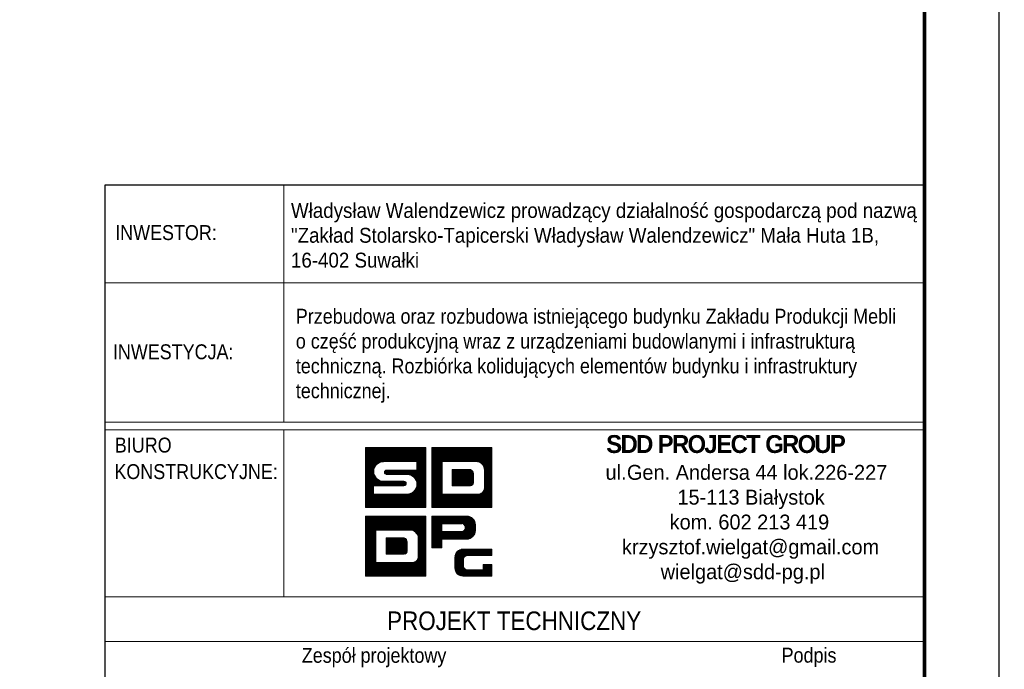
# Model space of a CAD drawing. Header units: millimetres. Extents: x -134 to 978, y 9358 to 10027.
# Tile 35 of 44: x 841 to 973, y 9419 to 9506. Entities that reach past the tile are written whole.
import ezdxf
from ezdxf.enums import TextEntityAlignment as Align

# ---------------------------------------------------------------- set-up
doc = ezdxf.new("R2010")
doc.units = ezdxf.units.MM
doc.header["$LTSCALE"] = 10
for name, color, linetype, lineweight in [('--- widok', 7, 'Continuous', 13), ('_RAMKA', 7, 'Continuous', 35), ('_Tabelka', 7, 'Continuous', 25), ('PS_DIM', 4, 'Continuous', 13)]:
    doc.layers.add(name, color=color, linetype=linetype, lineweight=lineweight)
doc.layers.add('_FORMATKA', color=8, linetype='Continuous', plot=False)
doc.styles.add('gil', font='txt', dxfattribs={"width": 0.9})

# ---------------------------------------------------------------- blocks, each defined once
blk = doc.blocks.new('*U506')
at = {"layer": '_FORMATKA', "lineweight": -3}
blk.add_lwpolyline([(-1100, 0), (0, 0), (0, 594), (-1100, 594)], close=True, dxfattribs=at)
at = {"layer": '_RAMKA', "lineweight": -3, "const_width": 0.5}
blk.add_lwpolyline([(-1070, 10), (-10, 10), (-10, 584), (-1070, 584)], close=True, dxfattribs=at)
blk = doc.blocks.new('tabela_rys')
at = {"layer": '_Tabelka', "color": 251, "lineweight": 15}
for p, q in [((45.62, 123.55), (45.62, 91.73)), ((21.62, 110.45), (131.62, 110.45)), ((21.62, 91.73), (131.62, 91.73)), ((21.62, 91.73), (131.62, 91.73)), ((21.62, 91.73), (131.62, 91.73)), ((131.62, 90.73), (21.62, 90.73)), ((45.62, 68.32), (45.62, 90.73)), ((21.62, 68.32), (131.48, 68.32)), ((131.62, 62.32), (21.62, 62.32))]:
    blk.add_line(p, q, dxfattribs=at)
at = {"layer": '_Tabelka', "color": 251, "lineweight": 30}
blk.add_lwpolyline([(131.62, 123.55), (21.62, 123.55), (21.62, 7.77), (131.62, 7.77)], close=True, dxfattribs=at)
at = {"layer": 'PS_DIM', "color": 12, "true_color": 0xc90603}
for p, q in [((56.62, 88.27), (56.68, 88.33)), ((56.62, 88.1), (56.84, 88.33)), ((56.62, 87.93), (57.01, 88.33)), ((56.62, 87.76), (57.18, 88.33)), ((56.62, 87.59), (57.35, 88.33)), ((56.62, 87.43), (57.52, 88.33)), ((56.62, 87.26), (57.69, 88.33)), ((56.62, 87.09), (57.86, 88.33)), ((56.62, 86.92), (58.02, 88.33)), ((56.62, 86.75), (58.19, 88.33)), ((56.62, 86.58), (58.36, 88.33)), ((56.62, 86.42), (58.53, 88.33)), ((56.62, 86.25), (58.7, 88.33)), ((56.62, 86.08), (58.87, 88.33)), ((56.62, 85.91), (59.03, 88.33)), ((56.62, 85.74), (59.2, 88.33)), ((56.62, 85.57), (59.37, 88.33)), ((56.62, 85.41), (59.54, 88.33)), ((56.62, 85.24), (59.71, 88.33)), ((56.62, 85.07), (59.88, 88.33)), ((56.62, 84.9), (60.04, 88.33)), ((56.62, 84.73), (60.21, 88.33)), ((56.62, 88.33), (64.68, 88.33)), ((56.62, 80.27), (56.62, 88.33)), ((58.28, 86.23), (60.38, 88.33)), ((58.6, 86.38), (60.55, 88.33)), ((58.82, 86.43), (60.72, 88.33)), ((59, 86.45), (60.89, 88.33)), ((59.17, 86.45), (61.05, 88.33)), ((59.34, 86.45), (61.22, 88.33)), ((59.51, 86.45), (61.39, 88.33)), ((59.68, 86.45), (61.56, 88.33)), ((59.85, 86.45), (61.73, 88.33)), ((60.01, 86.45), (61.9, 88.33)), ((60.18, 86.45), (62.06, 88.33)), ((60.35, 86.45), (62.23, 88.33)), ((60.52, 86.45), (62.4, 88.33)), ((60.69, 86.45), (62.57, 88.33)), ((60.86, 86.45), (62.74, 88.33)), ((61.02, 86.45), (62.91, 88.33)), ((61.19, 86.45), (63.07, 88.33)), ((61.36, 86.45), (63.24, 88.33)), ((61.53, 86.45), (63.41, 88.33)), ((61.7, 86.45), (63.58, 88.33)), ((61.87, 86.45), (63.75, 88.33)), ((62.04, 86.45), (63.92, 88.33)), ((62.2, 86.45), (64.09, 88.33)), ((62.37, 86.45), (64.25, 88.33)), ((62.54, 86.45), (64.42, 88.33)), ((62.71, 86.45), (64.59, 88.33)), ((62.88, 86.45), (64.68, 88.25)), ((63.05, 86.45), (64.68, 88.08)), ((63.21, 86.45), (64.68, 87.91)), ((63.38, 86.45), (64.68, 87.74)), ((63.51, 86.4), (64.68, 87.58)), ((63.51, 86.23), (64.68, 87.41)), ((63.51, 86.07), (64.68, 87.24)), ((64.68, 88.33), (64.68, 80.27)), ((65.5, 88.33), (73.56, 88.33)), ((65.5, 80.27), (65.5, 88.33)), ((65.5, 88.2), (65.63, 88.33)), ((65.5, 88.03), (65.8, 88.33)), ((65.5, 87.86), (65.97, 88.33)), ((65.5, 87.69), (66.14, 88.33)), ((65.5, 87.52), (66.3, 88.33)), ((65.5, 87.35), (66.47, 88.33)), ((65.5, 87.18), (66.64, 88.33)), ((65.5, 87.02), (66.81, 88.33)), ((65.5, 86.85), (66.98, 88.33)), ((65.5, 86.68), (67.15, 88.33)), ((65.5, 86.51), (67.31, 88.33)), ((65.5, 86.34), (67.48, 88.33)), ((65.5, 86.17), (67.65, 88.33)), ((65.5, 86.01), (67.82, 88.33)), ((65.5, 85.84), (67.99, 88.33)), ((65.5, 85.67), (68.16, 88.33)), ((65.5, 85.5), (68.32, 88.33)), ((65.5, 85.33), (68.49, 88.33)), ((65.5, 85.16), (68.66, 88.33)), ((66.95, 86.45), (68.83, 88.33)), ((67.12, 86.45), (69, 88.33)), ((67.28, 86.45), (69.17, 88.33)), ((67.45, 86.45), (69.33, 88.33)), ((67.62, 86.45), (69.5, 88.33)), ((67.79, 86.45), (69.67, 88.33)), ((67.96, 86.45), (69.84, 88.33)), ((68.13, 86.45), (70.01, 88.33)), ((68.29, 86.45), (70.18, 88.33)), ((68.46, 86.45), (70.34, 88.33)), ((68.63, 86.45), (70.51, 88.33)), ((68.8, 86.45), (70.68, 88.33)), ((68.97, 86.45), (70.85, 88.33)), ((69.14, 86.45), (71.02, 88.33)), ((69.31, 86.45), (71.19, 88.33)), ((69.47, 86.45), (71.35, 88.33)), ((69.64, 86.45), (71.52, 88.33)), ((69.81, 86.45), (71.69, 88.33)), ((69.98, 86.45), (71.86, 88.33)), ((70.15, 86.45), (72.03, 88.33)), ((70.32, 86.45), (72.2, 88.33)), ((70.48, 86.45), (72.37, 88.33)), ((70.65, 86.45), (72.53, 88.33)), ((70.82, 86.45), (72.7, 88.33)), ((70.99, 86.45), (72.87, 88.33)), ((71.16, 86.45), (73.04, 88.33)), ((71.33, 86.45), (73.21, 88.33)), ((71.49, 86.45), (73.38, 88.33)), ((71.66, 86.44), (73.54, 88.33)), ((71.79, 86.41), (73.56, 88.18)), ((71.91, 86.36), (73.56, 88.01)), ((72.02, 86.3), (73.56, 87.84)), ((72.12, 86.23), (73.56, 87.67)), ((72.21, 86.15), (73.56, 87.5)), ((72.29, 86.06), (73.56, 87.33)), ((73.56, 88.33), (73.56, 80.27)), ((63.51, 86.45), (59.01, 86.45)), ((62.84, 84.55), (64.68, 86.4)), ((62.94, 84.49), (64.68, 86.23)), ((63.04, 84.42), (64.68, 86.06)), ((63.12, 84.34), (64.68, 85.89)), ((63.51, 85.9), (64.68, 87.07)), ((63.51, 85.73), (64.68, 86.9)), ((63.51, 85.56), (64.68, 86.73)), ((63.51, 85.39), (64.68, 86.56)), ((63.51, 85.32), (63.51, 86.45)), ((65.5, 85), (66.88, 86.38)), ((65.5, 84.83), (66.88, 86.21)), ((65.5, 84.66), (66.88, 86.04)), ((66.88, 86.45), (66.88, 82.1)), ((71.64, 86.45), (66.88, 86.45)), ((66.88, 86.45), (66.88, 82.1)), ((68.1, 86.45), (66.88, 86.45)), ((71.64, 86.45), (68.43, 86.45)), ((72.36, 85.97), (73.56, 87.17)), ((72.43, 85.86), (73.56, 87)), ((72.48, 85.75), (73.56, 86.83)), ((72.52, 85.62), (73.56, 86.66)), ((72.54, 85.48), (73.56, 86.49)), ((72.55, 85.32), (73.56, 86.32)), ((72.55, 85.15), (73.56, 86.15)), ((72.55, 84.98), (73.56, 85.99)), ((56.62, 84.56), (57.91, 85.86)), ((56.62, 84.4), (57.76, 85.54)), ((56.62, 84.23), (57.71, 85.32)), ((56.62, 84.06), (57.69, 85.14)), ((56.62, 83.89), (57.7, 84.98)), ((56.62, 83.72), (57.73, 84.83)), ((56.62, 83.55), (57.77, 84.7)), ((56.62, 83.39), (57.81, 84.58)), ((59.14, 85.07), (59.39, 85.32)), ((59.16, 84.92), (59.56, 85.32)), ((59.22, 84.81), (59.73, 85.32)), ((59.32, 84.74), (59.9, 85.32)), ((59.44, 85.32), (63.51, 85.32)), ((62.19, 84.72), (59.44, 84.72)), ((59.47, 84.72), (60.07, 85.32)), ((59.64, 84.72), (60.24, 85.32)), ((59.81, 84.72), (60.41, 85.32)), ((59.97, 84.72), (60.57, 85.32)), ((60.14, 84.72), (60.74, 85.32)), ((60.31, 84.72), (60.91, 85.32)), ((60.48, 84.72), (61.08, 85.32)), ((60.65, 84.72), (61.25, 85.32)), ((60.82, 84.72), (61.42, 85.32)), ((60.98, 84.72), (61.58, 85.32)), ((61.15, 84.72), (61.75, 85.32)), ((61.32, 84.72), (61.92, 85.32)), ((61.49, 84.72), (62.09, 85.32)), ((61.66, 84.72), (62.26, 85.32)), ((61.83, 84.72), (62.43, 85.32)), ((61.99, 84.72), (62.59, 85.32)), ((62.16, 84.72), (62.76, 85.32)), ((62.32, 84.71), (62.93, 85.32)), ((62.47, 84.69), (63.1, 85.32)), ((62.6, 84.66), (63.27, 85.32)), ((62.72, 84.61), (63.44, 85.32)), ((63.2, 84.25), (64.68, 85.72)), ((63.28, 84.15), (64.68, 85.55)), ((63.34, 84.05), (64.68, 85.39)), ((63.4, 83.93), (64.68, 85.22)), ((63.44, 83.81), (64.68, 85.05)), ((63.48, 83.68), (64.68, 84.88)), ((63.5, 83.53), (64.68, 84.71)), ((65.5, 84.49), (66.88, 85.87)), ((65.5, 84.32), (66.88, 85.71)), ((65.5, 84.15), (66.88, 85.54)), ((65.5, 83.99), (66.88, 85.37)), ((65.5, 83.82), (66.88, 85.2)), ((65.5, 83.65), (66.88, 85.03)), ((65.5, 83.48), (66.88, 84.86)), ((65.5, 83.31), (66.88, 84.7)), ((68.24, 85.39), (68.24, 83.22)), ((70.68, 85.39), (68.24, 85.39)), ((68.24, 85.39), (68.24, 83.22)), ((70.68, 85.39), (68.24, 85.39)), ((68.24, 85.38), (68.25, 85.39)), ((68.24, 85.22), (68.42, 85.39)), ((68.24, 85.05), (68.59, 85.39)), ((68.24, 84.88), (68.76, 85.39)), ((68.24, 84.71), (68.93, 85.39)), ((68.24, 84.54), (69.09, 85.39)), ((68.24, 84.37), (69.26, 85.39)), ((68.24, 84.21), (69.43, 85.39)), ((68.24, 84.04), (69.6, 85.39)), ((68.24, 83.87), (69.77, 85.39)), ((68.24, 83.7), (69.94, 85.39)), ((68.24, 83.53), (70.1, 85.39)), ((68.24, 83.36), (70.27, 85.39)), ((68.27, 83.22), (70.44, 85.39)), ((68.43, 83.22), (70.61, 85.39)), ((68.6, 83.22), (70.75, 85.36)), ((68.77, 83.22), (70.85, 85.3)), ((68.94, 83.22), (70.94, 85.22)), ((69.11, 83.22), (71.01, 85.12)), ((69.28, 83.22), (71.06, 85)), ((69.44, 83.22), (71.08, 84.85)), ((69.61, 83.22), (71.08, 84.68)), ((71.08, 83.62), (71.08, 84.83)), ((71.08, 83.62), (71.08, 84.83)), ((72.55, 84.81), (73.56, 85.82)), ((72.55, 84.64), (73.56, 85.65)), ((72.55, 84.47), (73.56, 85.48)), ((72.55, 82.89), (72.55, 85.32)), ((72.55, 82.89), (72.55, 85.32)), ((72.55, 84.3), (73.56, 85.31)), ((72.55, 84.14), (73.56, 85.14)), ((72.55, 83.97), (73.56, 84.98)), ((72.55, 83.8), (73.56, 84.81)), ((72.55, 83.63), (73.56, 84.64)), ((56.62, 83.22), (57.87, 84.47)), ((56.62, 83.05), (57.94, 84.37)), ((56.62, 82.88), (58.01, 84.28)), ((56.62, 82.71), (58.09, 84.19)), ((56.62, 82.54), (58.18, 84.11)), ((56.62, 82.38), (58.28, 84.04)), ((56.62, 82.21), (58.39, 83.98)), ((57.8, 83.22), (58.5, 83.92)), ((57.97, 83.22), (58.62, 83.88)), ((58.14, 83.22), (58.76, 83.84)), ((58.31, 83.22), (58.91, 83.82)), ((58.47, 83.22), (59.07, 83.82)), ((58.64, 83.22), (59.24, 83.82)), ((58.81, 83.22), (59.41, 83.82)), ((58.98, 83.22), (59.58, 83.82)), ((59.01, 83.82), (61.76, 83.82)), ((59.15, 83.22), (59.75, 83.82)), ((59.32, 83.22), (59.92, 83.82)), ((59.48, 83.22), (60.08, 83.82)), ((59.65, 83.22), (60.25, 83.82)), ((59.82, 83.22), (60.42, 83.82)), ((59.99, 83.22), (60.59, 83.82)), ((60.16, 83.22), (60.76, 83.82)), ((60.33, 83.22), (60.93, 83.82)), ((60.49, 83.22), (61.09, 83.82)), ((60.66, 83.22), (61.26, 83.82)), ((60.83, 83.22), (61.43, 83.82)), ((61, 83.22), (61.6, 83.82)), ((61.07, 80.27), (64.68, 83.87)), ((61.17, 83.22), (61.77, 83.82)), ((61.24, 80.27), (64.68, 83.7)), ((61.34, 83.22), (61.9, 83.79)), ((61.41, 80.27), (64.68, 83.53)), ((61.5, 83.22), (61.99, 83.71)), ((61.58, 80.27), (64.68, 83.37)), ((61.67, 83.22), (62.05, 83.6)), ((61.86, 83.24), (62.05, 83.43)), ((63.15, 82.51), (64.68, 84.04)), ((63.42, 82.95), (64.68, 84.21)), ((63.49, 83.18), (64.68, 84.38)), ((63.51, 83.37), (64.68, 84.54)), ((65.5, 83.14), (66.88, 84.53)), ((65.5, 82.98), (66.88, 84.36)), ((65.5, 82.81), (66.88, 84.19)), ((65.5, 82.64), (66.88, 84.02)), ((65.5, 82.47), (66.88, 83.85)), ((65.5, 82.3), (66.88, 83.69)), ((65.5, 82.13), (66.88, 83.52)), ((65.5, 81.96), (66.88, 83.35)), ((69.78, 83.22), (71.08, 84.52)), ((69.95, 83.22), (71.08, 84.35)), ((70.12, 83.22), (71.08, 84.18)), ((70.29, 83.22), (71.08, 84.01)), ((70.36, 80.27), (73.56, 83.46)), ((70.45, 83.22), (71.08, 83.84)), ((70.53, 80.27), (73.56, 83.29)), ((70.62, 83.22), (71.08, 83.67)), ((70.81, 83.24), (71.06, 83.48)), ((72.47, 82.54), (73.56, 83.63)), ((72.54, 82.78), (73.56, 83.8)), ((72.55, 83.46), (73.56, 84.47)), ((72.55, 83.29), (73.56, 84.3)), ((72.55, 83.13), (73.56, 84.13)), ((72.55, 82.96), (73.56, 83.97)), ((56.62, 82.04), (57.69, 83.12)), ((56.62, 81.87), (57.69, 82.95)), ((56.62, 81.7), (57.69, 82.78)), ((56.62, 81.53), (57.69, 82.61)), ((56.62, 81.36), (57.69, 82.44)), ((56.62, 81.2), (57.69, 82.27)), ((56.62, 81.03), (57.69, 82.1)), ((56.62, 80.86), (57.85, 82.1)), ((56.62, 80.69), (58.02, 82.1)), ((56.62, 80.52), (58.19, 82.1)), ((56.62, 80.35), (58.36, 82.1)), ((56.7, 80.27), (58.53, 82.1)), ((56.86, 80.27), (58.7, 82.1)), ((57.03, 80.27), (58.86, 82.1)), ((57.2, 80.27), (59.03, 82.1)), ((57.37, 80.27), (59.2, 82.1)), ((57.54, 80.27), (59.37, 82.1)), ((61.76, 83.22), (57.69, 83.22)), ((57.69, 83.22), (57.69, 82.1)), ((57.69, 82.1), (62.19, 82.1)), ((57.71, 80.27), (59.54, 82.1)), ((57.87, 80.27), (59.71, 82.1)), ((58.04, 80.27), (59.87, 82.1)), ((58.21, 80.27), (60.04, 82.1)), ((58.38, 80.27), (60.21, 82.1)), ((58.55, 80.27), (60.38, 82.1)), ((58.72, 80.27), (60.55, 82.1)), ((58.89, 80.27), (60.72, 82.1)), ((59.05, 80.27), (60.88, 82.1)), ((59.22, 80.27), (61.05, 82.1)), ((59.39, 80.27), (61.22, 82.1)), ((59.56, 80.27), (61.39, 82.1)), ((59.73, 80.27), (61.56, 82.1)), ((59.9, 80.27), (61.73, 82.1)), ((60.06, 80.27), (61.89, 82.1)), ((60.23, 80.27), (62.06, 82.1)), ((60.4, 80.27), (62.23, 82.1)), ((60.57, 80.27), (62.42, 82.12)), ((60.74, 80.27), (62.65, 82.18)), ((60.91, 80.27), (63.09, 82.45)), ((61.75, 80.27), (64.68, 83.2)), ((61.92, 80.27), (64.68, 83.03)), ((62.08, 80.27), (64.68, 82.86)), ((62.25, 80.27), (64.68, 82.69)), ((62.42, 80.27), (64.68, 82.52)), ((62.59, 80.27), (64.68, 82.36)), ((62.76, 80.27), (64.68, 82.19)), ((62.93, 80.27), (64.68, 82.02)), ((65.5, 81.8), (66.88, 83.18)), ((65.5, 81.63), (66.88, 83.01)), ((65.5, 81.46), (66.88, 82.84)), ((65.5, 81.29), (66.88, 82.68)), ((65.5, 81.12), (66.88, 82.51)), ((65.5, 80.95), (66.88, 82.34)), ((65.5, 80.79), (66.88, 82.17)), ((65.5, 80.62), (66.98, 82.1)), ((65.5, 80.45), (67.14, 82.1)), ((65.5, 80.28), (67.31, 82.1)), ((65.65, 80.27), (67.48, 82.1)), ((65.82, 80.27), (67.65, 82.1)), ((65.99, 80.27), (67.82, 82.1)), ((66.15, 80.27), (67.99, 82.1)), ((66.32, 80.27), (68.15, 82.1)), ((66.49, 80.27), (68.32, 82.1)), ((66.66, 80.27), (68.49, 82.1)), ((66.83, 80.27), (68.66, 82.1)), ((66.88, 82.1), (71.64, 82.1)), ((66.88, 82.1), (71.64, 82.1)), ((67, 80.27), (68.83, 82.1)), ((67.17, 80.27), (69, 82.1)), ((67.33, 80.27), (69.16, 82.1)), ((67.5, 80.27), (69.33, 82.1)), ((67.67, 80.27), (69.5, 82.1)), ((67.84, 80.27), (69.67, 82.1)), ((68.01, 80.27), (69.84, 82.1)), ((68.18, 80.27), (70.01, 82.1)), ((68.24, 83.22), (70.68, 83.22)), ((68.24, 83.22), (70.68, 83.22)), ((68.34, 80.27), (70.17, 82.1)), ((68.51, 80.27), (70.34, 82.1)), ((68.68, 80.27), (70.51, 82.1)), ((68.85, 80.27), (70.68, 82.1)), ((69.02, 80.27), (70.85, 82.1)), ((69.19, 80.27), (71.02, 82.1)), ((69.35, 80.27), (71.19, 82.1)), ((69.52, 80.27), (71.35, 82.1)), ((69.69, 80.27), (71.52, 82.1)), ((69.86, 80.27), (71.69, 82.09)), ((70.03, 80.27), (71.86, 82.1)), ((70.2, 80.27), (72.11, 82.17)), ((70.7, 80.27), (73.56, 83.12)), ((70.87, 80.27), (73.56, 82.96)), ((71.04, 80.27), (73.56, 82.79)), ((71.21, 80.27), (73.56, 82.62)), ((71.37, 80.27), (73.56, 82.45)), ((71.54, 80.27), (73.56, 82.28)), ((71.71, 80.27), (73.56, 82.11)), ((71.88, 80.27), (73.56, 81.95)), ((63.09, 80.27), (64.68, 81.85)), ((63.26, 80.27), (64.68, 81.68)), ((63.43, 80.27), (64.68, 81.51)), ((63.6, 80.27), (64.68, 81.35)), ((63.77, 80.27), (64.68, 81.18)), ((63.94, 80.27), (64.68, 81.01)), ((64.1, 80.27), (64.68, 80.84)), ((64.27, 80.27), (64.68, 80.67)), ((72.05, 80.27), (73.56, 81.78)), ((72.22, 80.27), (73.56, 81.61)), ((72.38, 80.27), (73.56, 81.44)), ((72.55, 80.27), (73.56, 81.27)), ((72.72, 80.27), (73.56, 81.1)), ((72.89, 80.27), (73.56, 80.93)), ((73.06, 80.27), (73.56, 80.77)), ((64.68, 80.27), (56.62, 80.27)), ((64.44, 80.27), (64.68, 80.5)), ((64.61, 80.27), (64.68, 80.33)), ((73.56, 80.27), (65.5, 80.27)), ((73.23, 80.27), (73.56, 80.6)), ((73.4, 80.27), (73.56, 80.43)), ((56.62, 79.14), (64.68, 79.14)), ((56.62, 71.08), (56.62, 79.14)), ((56.62, 79.14), (64.68, 79.14)), ((56.62, 71.08), (56.62, 79.14)), ((56.62, 79.01), (56.75, 79.14)), ((56.62, 78.84), (56.92, 79.14)), ((56.62, 78.67), (57.09, 79.14)), ((56.62, 78.5), (57.25, 79.14)), ((56.62, 78.33), (57.42, 79.14)), ((56.62, 78.17), (57.59, 79.14)), ((56.62, 78), (57.76, 79.14)), ((56.62, 77.83), (57.93, 79.14)), ((56.62, 77.66), (58.1, 79.14)), ((56.62, 77.49), (58.27, 79.14)), ((56.62, 77.32), (58.43, 79.14)), ((56.62, 77.16), (58.6, 79.14)), ((56.62, 76.99), (58.77, 79.14)), ((56.62, 76.82), (58.94, 79.14)), ((56.62, 76.65), (59.11, 79.14)), ((56.62, 76.48), (59.28, 79.14)), ((56.62, 76.31), (59.44, 79.14)), ((56.62, 76.15), (59.61, 79.14)), ((56.62, 75.98), (59.78, 79.14)), ((58.07, 77.26), (59.95, 79.14)), ((58.24, 77.26), (60.12, 79.14)), ((58.4, 77.26), (60.29, 79.14)), ((58.57, 77.26), (60.45, 79.14)), ((58.74, 77.26), (60.62, 79.14)), ((58.91, 77.26), (60.79, 79.14)), ((59.08, 77.26), (60.96, 79.14)), ((59.25, 77.26), (61.13, 79.14)), ((59.41, 77.26), (61.3, 79.14)), ((59.58, 77.26), (61.46, 79.14)), ((59.75, 77.26), (61.63, 79.14)), ((59.92, 77.26), (61.8, 79.14)), ((60.09, 77.26), (61.97, 79.14)), ((60.26, 77.26), (62.14, 79.14)), ((60.42, 77.26), (62.31, 79.14)), ((60.59, 77.26), (62.47, 79.14)), ((60.76, 77.26), (62.64, 79.14)), ((60.93, 77.26), (62.81, 79.14)), ((61.1, 77.26), (62.98, 79.14)), ((61.27, 77.26), (63.15, 79.14)), ((61.44, 77.26), (63.32, 79.14)), ((61.6, 77.26), (63.48, 79.14)), ((61.77, 77.26), (63.65, 79.14)), ((61.94, 77.26), (63.82, 79.14)), ((62.11, 77.26), (63.99, 79.14)), ((62.28, 77.26), (64.16, 79.14)), ((62.45, 77.26), (64.33, 79.14)), ((62.61, 77.26), (64.5, 79.14)), ((62.78, 77.26), (64.66, 79.14)), ((62.91, 77.22), (64.68, 78.99)), ((63.03, 77.17), (64.68, 78.82)), ((63.14, 77.11), (64.68, 78.65)), ((63.24, 77.04), (64.68, 78.48)), ((63.33, 76.96), (64.68, 78.31)), ((63.41, 76.88), (64.68, 78.15)), ((63.48, 76.78), (64.68, 77.98)), ((64.68, 79.14), (64.68, 71.08)), ((64.68, 79.14), (64.68, 71.08)), ((56.62, 75.81), (58, 77.19)), ((56.62, 75.64), (58, 77.02)), ((56.62, 75.47), (58, 76.86)), ((56.62, 75.3), (58, 76.69)), ((58, 77.26), (58, 72.91)), ((62.76, 77.26), (58, 77.26)), ((58, 77.26), (58, 72.91)), ((62.76, 77.26), (58, 77.26)), ((58, 77.26), (58, 72.91)), ((62.76, 77.26), (58, 77.26)), ((63.55, 76.67), (64.68, 77.81)), ((63.6, 76.56), (64.68, 77.64)), ((63.64, 76.43), (64.68, 77.47)), ((63.66, 76.29), (64.68, 77.3)), ((63.67, 76.13), (64.68, 77.14)), ((63.67, 75.96), (64.68, 76.97)), ((63.67, 75.79), (64.68, 76.8)), ((56.62, 75.13), (58, 76.52)), ((56.62, 74.97), (58, 76.35)), ((56.62, 74.8), (58, 76.18)), ((56.62, 74.63), (58, 76.01)), ((56.62, 74.46), (58, 75.85)), ((56.62, 74.29), (58, 75.68)), ((56.62, 74.12), (58, 75.51)), ((56.62, 73.96), (58, 75.34)), ((59.36, 76.21), (59.36, 74.03)), ((61.8, 76.21), (59.36, 76.21)), ((59.36, 76.2), (59.37, 76.21)), ((59.36, 76.03), (59.54, 76.21)), ((59.36, 75.86), (59.71, 76.21)), ((59.36, 75.69), (59.88, 76.21)), ((59.36, 75.52), (60.05, 76.21)), ((59.36, 75.36), (60.21, 76.21)), ((59.36, 75.19), (60.38, 76.21)), ((59.36, 75.02), (60.55, 76.21)), ((59.36, 74.85), (60.72, 76.21)), ((59.36, 74.68), (60.89, 76.21)), ((59.36, 74.51), (61.06, 76.21)), ((59.36, 74.35), (61.22, 76.21)), ((59.36, 74.18), (61.39, 76.21)), ((59.36, 76.21), (59.36, 74.03)), ((61.8, 76.21), (59.36, 76.21)), ((59.36, 76.21), (59.36, 74.03)), ((61.8, 76.21), (59.36, 76.21)), ((59.39, 74.03), (61.56, 76.21)), ((59.55, 74.03), (61.73, 76.21)), ((59.72, 74.03), (61.87, 76.18)), ((59.89, 74.03), (61.97, 76.11)), ((60.06, 74.03), (62.06, 76.03)), ((60.23, 74.03), (62.13, 75.93)), ((60.4, 74.03), (62.18, 75.81)), ((60.56, 74.03), (62.2, 75.66)), ((60.73, 74.03), (62.2, 75.5)), ((60.9, 74.03), (62.2, 75.33)), ((62.2, 74.43), (62.2, 75.64)), ((62.2, 74.43), (62.2, 75.64)), ((62.2, 74.43), (62.2, 75.64)), ((63.67, 75.62), (64.68, 76.63)), ((63.67, 75.45), (64.68, 76.46)), ((63.67, 75.29), (64.68, 76.29)), ((63.67, 73.7), (63.67, 76.13)), ((63.67, 73.7), (63.67, 76.13)), ((63.67, 73.7), (63.67, 76.13)), ((63.67, 75.12), (64.68, 76.13)), ((63.67, 74.95), (64.68, 75.96)), ((63.67, 74.78), (64.68, 75.79)), ((63.67, 74.61), (64.68, 75.62)), ((63.67, 74.44), (64.68, 75.45)), ((56.62, 73.79), (58, 75.17)), ((56.62, 73.62), (58, 75)), ((56.62, 73.45), (58, 74.84)), ((56.62, 73.28), (58, 74.67)), ((56.62, 73.11), (58, 74.5)), ((56.62, 72.95), (58, 74.33)), ((56.62, 72.78), (58, 74.16)), ((59.36, 74.03), (61.8, 74.03)), ((59.36, 74.03), (61.8, 74.03)), ((59.36, 74.03), (61.8, 74.03)), ((61.07, 74.03), (62.2, 75.16)), ((61.24, 74.03), (62.2, 74.99)), ((61.41, 74.03), (62.2, 74.82)), ((61.48, 71.08), (64.68, 74.27)), ((61.57, 74.03), (62.2, 74.65)), ((61.65, 71.08), (64.68, 74.1)), ((61.74, 74.03), (62.2, 74.49)), ((61.93, 74.05), (62.18, 74.29)), ((63.59, 73.35), (64.68, 74.44)), ((63.66, 73.59), (64.68, 74.61)), ((63.67, 74.28), (64.68, 75.28)), ((63.67, 74.11), (64.68, 75.12)), ((63.67, 73.94), (64.68, 74.95)), ((63.67, 73.77), (64.68, 74.78)), ((56.62, 72.61), (58, 73.99)), ((56.62, 72.44), (58, 73.82)), ((56.62, 72.27), (58, 73.66)), ((56.62, 72.1), (58, 73.49)), ((56.62, 71.94), (58, 73.32)), ((56.62, 71.77), (58, 73.15)), ((56.62, 71.6), (58, 72.98)), ((56.62, 71.43), (58.1, 72.91)), ((56.62, 71.26), (58.26, 72.91)), ((56.62, 71.09), (58.43, 72.91)), ((56.77, 71.08), (58.6, 72.91)), ((56.94, 71.08), (58.77, 72.91)), ((57.11, 71.08), (58.94, 72.91)), ((57.27, 71.08), (59.11, 72.91)), ((57.44, 71.08), (59.27, 72.91)), ((57.61, 71.08), (59.44, 72.91)), ((57.78, 71.08), (59.61, 72.91)), ((57.95, 71.08), (59.78, 72.91)), ((58, 72.91), (62.76, 72.91)), ((58, 72.91), (62.76, 72.91)), ((58, 72.91), (62.76, 72.91)), ((58.12, 71.08), (59.95, 72.91)), ((58.28, 71.08), (60.12, 72.91)), ((58.45, 71.08), (60.28, 72.91)), ((58.62, 71.08), (60.45, 72.91)), ((58.79, 71.08), (60.62, 72.91)), ((58.96, 71.08), (60.79, 72.91)), ((59.13, 71.08), (60.96, 72.91)), ((59.3, 71.08), (61.13, 72.91)), ((59.46, 71.08), (61.29, 72.91)), ((59.63, 71.08), (61.46, 72.91)), ((59.8, 71.08), (61.63, 72.91)), ((59.97, 71.08), (61.8, 72.91)), ((60.14, 71.08), (61.97, 72.91)), ((60.31, 71.08), (62.14, 72.91)), ((60.47, 71.08), (62.3, 72.91)), ((60.64, 71.08), (62.47, 72.91)), ((60.81, 71.08), (62.64, 72.91)), ((60.98, 71.08), (62.81, 72.9)), ((61.15, 71.08), (62.98, 72.91)), ((61.32, 71.08), (63.22, 72.99)), ((61.82, 71.08), (64.68, 73.94)), ((61.99, 71.08), (64.68, 73.77)), ((62.16, 71.08), (64.68, 73.6)), ((62.33, 71.08), (64.68, 73.43)), ((62.49, 71.08), (64.68, 73.26)), ((62.66, 71.08), (64.68, 73.09)), ((62.83, 71.08), (64.68, 72.93)), ((63, 71.08), (64.68, 72.76)), ((63.17, 71.08), (64.68, 72.59)), ((63.34, 71.08), (64.68, 72.42)), ((63.5, 71.08), (64.68, 72.25)), ((63.67, 71.08), (64.68, 72.08)), ((63.84, 71.08), (64.68, 71.92)), ((64.01, 71.08), (64.68, 71.75)), ((64.18, 71.08), (64.68, 71.58)), ((64.35, 71.08), (64.68, 71.41)), ((64.68, 71.08), (56.62, 71.08)), ((64.68, 71.08), (56.62, 71.08)), ((64.51, 71.08), (64.68, 71.24))]:
    blk.add_line(p, q, dxfattribs=at)
at = {"layer": 'PS_DIM', "color": 18, "true_color": 0x000000}
for p, q in [((65.5, 79.11), (65.53, 79.14)), ((65.5, 78.95), (65.69, 79.14)), ((65.5, 78.79), (65.85, 79.14)), ((65.5, 78.63), (66.01, 79.14)), ((65.5, 78.47), (66.17, 79.14)), ((65.5, 78.31), (66.33, 79.14)), ((65.5, 78.15), (66.49, 79.14)), ((65.5, 77.99), (66.65, 79.14)), ((65.5, 77.83), (66.81, 79.14)), ((65.5, 77.67), (66.97, 79.14)), ((65.5, 77.51), (67.13, 79.14)), ((65.5, 77.35), (67.29, 79.14)), ((65.5, 77.19), (67.45, 79.14)), ((65.5, 77.03), (67.61, 79.14)), ((65.5, 76.87), (67.77, 79.14)), ((65.5, 79.14), (65.5, 74.87)), ((70.17, 79.14), (65.5, 79.14)), ((65.5, 76.71), (66.86, 78.07)), ((66.86, 78.12), (66.86, 77.06)), ((69.51, 78.12), (66.86, 78.12)), ((66.92, 78.12), (67.93, 79.14)), ((67.08, 78.12), (68.09, 79.14)), ((67.23, 78.12), (68.25, 79.14)), ((67.39, 78.12), (68.41, 79.14)), ((67.55, 78.12), (68.57, 79.14)), ((67.71, 78.12), (68.73, 79.14)), ((67.87, 78.12), (68.89, 79.14)), ((68.03, 78.12), (69.05, 79.14)), ((68.19, 78.12), (69.21, 79.14)), ((68.35, 78.12), (69.37, 79.14)), ((68.51, 78.12), (69.53, 79.14)), ((68.67, 78.12), (69.69, 79.14)), ((68.83, 78.12), (69.85, 79.14)), ((68.84, 76.05), (71.24, 78.46)), ((68.99, 78.12), (70.01, 79.14)), ((69, 76.05), (71.29, 78.34)), ((69.15, 78.12), (70.17, 79.14)), ((69.16, 76.05), (71.33, 78.22)), ((69.31, 78.12), (70.32, 79.13)), ((69.32, 76.05), (71.35, 78.08)), ((69.47, 78.12), (70.45, 79.11)), ((69.62, 78.11), (70.58, 79.07)), ((69.74, 78.07), (70.69, 79.02)), ((69.83, 78), (70.79, 78.96)), ((69.9, 77.91), (70.89, 78.9)), ((69.91, 77.28), (71.19, 78.56)), ((69.96, 77.81), (70.97, 78.83)), ((69.98, 77.67), (71.05, 78.74)), ((69.98, 77.52), (71.13, 78.66)), ((65.5, 76.55), (66.86, 77.91)), ((65.5, 76.39), (66.86, 77.75)), ((65.5, 76.23), (66.86, 77.59)), ((65.5, 76.07), (66.86, 77.43)), ((65.5, 75.91), (66.86, 77.27)), ((65.5, 75.75), (66.86, 77.11)), ((65.5, 75.59), (66.97, 77.06)), ((65.5, 75.43), (67.13, 77.06)), ((65.5, 75.27), (67.29, 77.06)), ((65.5, 75.11), (67.45, 77.06)), ((65.5, 74.95), (67.61, 77.06)), ((65.58, 74.87), (67.77, 77.06)), ((66.86, 77.06), (69.51, 77.06)), ((66.92, 76.05), (67.93, 77.06)), ((67.08, 76.05), (68.09, 77.06)), ((67.24, 76.05), (68.25, 77.06)), ((67.4, 76.05), (68.41, 77.06)), ((67.56, 76.05), (68.57, 77.06)), ((67.72, 76.05), (68.73, 77.06)), ((67.88, 76.05), (68.89, 77.06)), ((68.04, 76.05), (69.05, 77.06)), ((68.2, 76.05), (69.21, 77.06)), ((68.36, 76.05), (69.37, 77.06)), ((68.52, 76.05), (69.53, 77.06)), ((68.68, 76.05), (69.77, 77.14)), ((69.48, 76.05), (71.36, 77.93)), ((69.64, 76.05), (71.36, 77.77)), ((69.8, 76.05), (71.36, 77.61)), ((69.96, 76.05), (71.36, 77.45)), ((69.99, 77.54), (69.99, 77.65)), ((70.12, 76.05), (71.36, 77.29)), ((70.28, 76.05), (71.35, 77.12)), ((70.48, 76.09), (71.32, 76.93)), ((70.75, 76.2), (71.21, 76.66)), ((71.36, 77.23), (71.36, 77.95)), ((65.74, 74.87), (66.86, 75.99)), ((65.9, 74.87), (66.86, 75.83)), ((66.06, 74.87), (66.86, 75.67)), ((66.22, 74.87), (66.86, 75.51)), ((66.38, 74.87), (66.86, 75.35)), ((66.86, 74.87), (66.86, 76.05)), ((66.86, 76.05), (70.17, 76.05)), ((65.5, 74.87), (66.86, 74.87)), ((66.54, 74.87), (66.86, 75.19)), ((66.7, 74.87), (66.86, 75.03)), ((68.6, 73.62), (69.68, 74.7)), ((68.6, 73.45), (69.85, 74.7)), ((68.6, 73.28), (70.02, 74.7)), ((68.6, 73.11), (70.19, 74.7)), ((68.6, 72.94), (70.36, 74.7)), ((68.6, 72.77), (70.53, 74.7)), ((68.6, 72.61), (70.69, 74.7)), ((68.6, 72.44), (70.86, 74.7)), ((68.61, 73.8), (69.5, 74.69)), ((68.69, 74.04), (69.26, 74.61)), ((73.56, 74.7), (69.7, 74.7)), ((70.14, 73.82), (71.03, 74.7)), ((70.33, 73.83), (71.2, 74.7)), ((70.5, 73.83), (71.37, 74.7)), ((70.67, 73.83), (71.54, 74.7)), ((70.83, 73.83), (71.7, 74.7)), ((71, 73.83), (71.87, 74.7)), ((71.17, 73.83), (72.04, 74.7)), ((71.34, 73.83), (72.21, 74.7)), ((71.51, 73.83), (72.38, 74.7)), ((71.68, 73.83), (72.55, 74.7)), ((71.85, 73.83), (72.71, 74.7)), ((72.01, 73.83), (72.88, 74.7)), ((72.18, 73.83), (73.05, 74.7)), ((72.35, 73.83), (73.22, 74.7)), ((72.52, 73.83), (73.39, 74.7)), ((72.69, 73.83), (73.56, 74.7)), ((72.86, 73.83), (73.56, 74.54)), ((73.02, 73.83), (73.56, 74.37)), ((73.19, 73.83), (73.56, 74.2)), ((73.36, 73.83), (73.56, 74.03)), ((73.56, 73.83), (73.56, 74.7)), ((68.6, 73.6), (68.6, 72.18)), ((68.6, 72.27), (69.74, 73.42)), ((68.6, 72.1), (69.73, 73.23)), ((68.62, 71.95), (69.73, 73.06)), ((68.65, 71.82), (69.73, 72.9)), ((68.7, 71.7), (69.73, 72.73)), ((69.73, 72.49), (69.73, 73.28)), ((70.28, 73.83), (73.56, 73.83)), ((73.53, 73.83), (73.56, 73.87)), ((68.76, 71.59), (69.73, 72.56)), ((68.83, 71.5), (69.74, 72.4)), ((68.91, 71.41), (69.77, 72.27)), ((69, 71.33), (69.84, 72.16)), ((69.1, 71.25), (69.92, 72.07)), ((69.2, 71.19), (70.02, 72)), ((69.32, 71.14), (70.14, 71.96)), ((69.45, 71.1), (70.29, 71.94)), ((69.6, 71.08), (70.45, 71.94)), ((69.76, 71.08), (70.62, 71.94)), ((69.93, 71.08), (70.79, 71.94)), ((70.1, 71.08), (70.96, 71.94)), ((70.27, 71.08), (71.13, 71.94)), ((72.4, 71.94), (70.28, 71.94)), ((70.44, 71.08), (71.3, 71.94)), ((70.6, 71.08), (71.46, 71.94)), ((70.77, 71.08), (71.63, 71.94)), ((70.94, 71.08), (71.8, 71.94)), ((71.11, 71.08), (71.97, 71.94)), ((71.28, 71.08), (72.14, 71.94)), ((71.45, 71.08), (72.31, 71.94)), ((71.61, 71.08), (73.16, 72.62)), ((71.78, 71.08), (73.32, 72.62)), ((71.95, 71.08), (73.49, 72.62)), ((72.12, 71.08), (73.56, 72.52)), ((72.29, 71.08), (73.56, 72.35)), ((72.4, 72.54), (72.48, 72.62)), ((72.4, 72.37), (72.65, 72.62)), ((72.4, 72.2), (72.82, 72.62)), ((72.4, 72.03), (72.99, 72.62)), ((73.56, 72.62), (72.4, 72.62)), ((72.4, 72.62), (72.4, 71.94)), ((72.46, 71.08), (73.56, 72.18)), ((72.62, 71.08), (73.56, 72.01)), ((72.79, 71.08), (73.56, 71.84)), ((72.96, 71.08), (73.56, 71.68)), ((73.13, 71.08), (73.56, 71.51)), ((73.56, 71.08), (73.56, 72.62)), ((69.7, 71.08), (73.56, 71.08)), ((73.3, 71.08), (73.56, 71.34)), ((73.47, 71.08), (73.56, 71.17))]:
    blk.add_line(p, q, dxfattribs=at)
at = {"layer": 'PS_DIM', "color": 12, "true_color": 0xc90603}
for centre, radius, start, end in [((59.01, 85.13), 1.31, 90, 270), ((71.43, 85.34), 1.12, 358.8688, 78.9457), ((71.43, 85.34), 1.12, 358.8688, 78.9457), ((59.44, 85.02), 0.3, 90, 270), ((62.19, 83.41), 1.31, 270, 90), ((70.48, 84.83), 0.597, 360, 70.5288), ((70.48, 84.83), 0.597, 360, 70.5288), ((61.76, 83.52), 0.3, 270, 90), ((70.68, 83.62), 0.398, 270, 360), ((70.68, 83.62), 0.398, 270, 0), ((71.75, 82.9), 0.806, 262.7652, 359.6781), ((71.75, 82.9), 0.806, 262.7652, 359.6781), ((62.55, 76.16), 1.12, 358.8688, 78.9457), ((62.55, 76.16), 1.12, 358.8688, 78.9457), ((62.55, 76.16), 1.12, 358.8688, 78.9457), ((61.6, 75.64), 0.597, 360, 70.5288), ((61.6, 75.64), 0.597, 360, 70.5288), ((61.6, 75.64), 0.597, 360, 70.5288), ((61.8, 74.43), 0.398, 270, 360), ((61.8, 74.43), 0.398, 270, 360), ((61.8, 74.43), 0.398, 270, 0), ((62.87, 73.71), 0.806, 262.7652, 359.6781), ((62.87, 73.71), 0.806, 262.7652, 359.6781), ((62.87, 73.71), 0.806, 262.7652, 359.6781)]:
    blk.add_arc(centre, radius, start, end, dxfattribs=at)
at = {"layer": 'PS_DIM', "color": 18, "true_color": 0x000000}
for centre, radius, start, end in [((69.51, 77.65), 0.475, 0, 89.972), ((70.17, 77.95), 1.19, 0, 90), ((69.51, 77.54), 0.475, 270, 0), ((70.17, 77.23), 1.19, 270, 0), ((69.7, 73.6), 1.1, 90, 180), ((70.28, 73.28), 0.55, 90, 180), ((69.7, 72.18), 1.1, 180, 270), ((70.28, 72.49), 0.55, 180, 270)]:
    blk.add_arc(centre, radius, start, end, dxfattribs=at)
at = {"layer": '--- widok', "ltscale": 0.5, "insert": (47.25, 106.96, 0.43), "char_height": 2, "width": 80.3878, "attachment_point": 1, "style": 'gil'}
blk.add_mtext('{\\C0;Przebudowa oraz rozbudowa istniejącego budynku Zakładu Produkcji Mebli o część produkcyjną wraz z urządzeniami budowlanymi i infrastrukturą techniczną. Rozbiórka kolidujących elementów budynku i infrastruktury technicznej.}', dxfattribs=at)
at = {"layer": '_Tabelka', "color": 12, "style": 'gil', "width": 0.9}
for s, height, p in [('INWESTOR:', 2, (29.83, 117.19)), ('INWESTYCJA:', 2, (30.79, 101.19)), ('BIURO', 2, (26.77, 88.67)), ('KONSTRUKCYJNE:', 2, (33.87, 85.11)), ('PROJEKT TECHNICZNY', 2.5, (76.55, 65.09))]:
    blk.add_text(s, height=height, dxfattribs=at).set_placement(p, align=Align.MIDDLE)
at = {"layer": '_Tabelka', "color": 251, "style": 'gil', "width": 0.9}
for s, p in [('Zespół projektowy', (57.75, 60.22)), ('Podpis', (116.12, 60.22))]:
    blk.add_text(s, height=2, dxfattribs=at).set_placement(p, align=Align.MIDDLE)
at = {"layer": '_Tabelka', "color": 7, "style": 'gil'}
for s, width, gutter_width, heights, insert, char_height, attachment_point in [('{\\fArial|b0|i0|c0|p34;\\C256;W\\fArial|b0|i0|c238|p34;ł\\fArial|b0|i0|c0|p34;ad\\fArial|b0|i0|c238|p34;ysł\\fArial|b0|i0|c0|p34;aw Wa\\fArial|b0|i0|c238|p34;le\\fArial|b0|i0|c0|p34;nd\\fArial|b0|i0|c238|p34;ze\\fArial|b0|i0|c0|p34;w\\fArial|b0|i0|c238|p34;i\\fArial|b0|i0|c0|p34;c\\fArial|b0|i0|c238|p34;z\\fArial|b0|i0|c0|p34;\\~\\fArial|b0|i0|c238|p34;pr\\fArial|b0|i0|c0|p34;owad\\fArial|b0|i0|c238|p34;zą\\fArial|b0|i0|c0|p34;c\\fArial|b0|i0|c238|p34;y\\fArial|b0|i0|c0|p34; d\\fArial|b0|i0|c238|p34;zi\\fArial|b0|i0|c0|p34;a\\fArial|b0|i0|c238|p34;ł\\fArial|b0|i0|c0|p34;a\\fArial|b0|i0|c238|p34;l\\fArial|b0|i0|c0|p34;no\\fArial|b0|i0|c238|p34;ść\\fArial|b0|i0|c0|p34; \\fArial|b0|i0|c238|p34;g\\fArial|b0|i0|c0|p34;o\\fArial|b0|i0|c238|p34;sp\\fArial|b0|i0|c0|p34;oda\\fArial|b0|i0|c238|p34;r\\fArial|b0|i0|c0|p34;c\\fArial|b0|i0|c238|p34;zą\\fArial|b0|i0|c0|p34; \\fArial|b0|i0|c238|p34;p\\fArial|b0|i0|c0|p34;od na\\fArial|b0|i0|c238|p34;z\\fArial|b0|i0|c0|p34;w\\fArial|b0|i0|c238|p34;ą\\fArial|b0|i0|c0|p34; \\fArial|b0|i0|c238|p34;"Z\\fArial|b0|i0|c0|p34;a\\fArial|b0|i0|c238|p34;kł\\fArial|b0|i0|c0|p34;ad \\fArial|b0|i0|c238|p34;St\\fArial|b0|i0|c0|p34;o\\fArial|b0|i0|c238|p34;l\\fArial|b0|i0|c0|p34;a\\fArial|b0|i0|c238|p34;rsk\\fArial|b0|i0|c0|p34;o-\\fArial|b0|i0|c238|p34;T\\fArial|b0|i0|c0|p34;a\\fArial|b0|i0|c238|p34;pi\\fArial|b0|i0|c0|p34;c\\fArial|b0|i0|c238|p34;erski\\fArial|b0|i0|c0|p34; W\\fArial|b0|i0|c238|p34;ł\\fArial|b0|i0|c0|p34;ad\\fArial|b0|i0|c238|p34;ysł\\fArial|b0|i0|c0|p34;aw Wa\\fArial|b0|i0|c238|p34;le\\fArial|b0|i0|c0|p34;nd\\fArial|b0|i0|c238|p34;ze\\fArial|b0|i0|c0|p34;w\\fArial|b0|i0|c238|p34;i\\fArial|b0|i0|c0|p34;c\\fArial|b0|i0|c238|p34;z"\\fArial|b0|i0|c0|p34; \\fArial|b0|i0|c238|p34;M\\fArial|b0|i0|c0|p34;a\\fArial|b0|i0|c238|p34;ł\\fArial|b0|i0|c0|p34;a \\fArial|b0|i0|c238|p34;Hut\\fArial|b0|i0|c0|p34;a \\fArial|b0|i0|c238|p34;1\\fArial|b0|i0|c0|p34;B\\fArial|b0|i0|c238|p34;, \\P16-402 Suwałki}', 87.5522, 12.5, [51.49], (46.6, 116.81), 2, 4), ('{\\fGill Sans MT|b1|i0|c238|p34;\\H0.96x;\\W1;\\T0.9;\\C12;         SDD \\C7;PROJECT GROUP\\fGill Sans MT|b0|i0|c238|p34;\\P\\pi7.1307;\\H0.83333x;\\T1;ul.^IGen. Andersa 44 lok.226-227\\P\\pi16.782;15-113 Białystok\\P\\pi15.736;kom. 602 213 419\\P\\pi9.3298;krzysztof.wielgat@gmail.com\\P       wielgat@\\C12;sdd-pg\\C7;.pl}', 50.3067, 15, [27.85], (81.68, 90.01), 2.5, 1)]:
    blk.add_mtext_dynamic_manual_height_columns(s, width=width, gutter_width=gutter_width, heights=heights, dxfattribs=dict(at, insert=insert, char_height=char_height, attachment_point=attachment_point))
at = {"layer": '_Tabelka', "color": 7, "style": 'gil', "width": 0.9}
for p in [(47.79, 34.83), (47.79, 30.29), (47.79, 26.06)]:
    blk.add_attdef('NAZWA_RYS:', text='', height=2.5, dxfattribs=at).set_placement(p, align=Align.MIDDLE_LEFT)
blk.add_attdef('FORMAT', text='', height=2.5, dxfattribs=at).set_placement((33.12, 15.91), align=Align.MIDDLE)
at = {"layer": '_Tabelka', "color": 7, "style": 'gil', "width": 0.9, "flags": 8}
for tag, p in [('DATA', (61.11, 15.91)), ('SKALA', (87.85, 15.91)), ('NR_RYSUNKU', (117.18, 15.91))]:
    blk.add_attdef(tag, text='', height=2.5, dxfattribs=at).set_placement(p, align=Align.MIDDLE)

msp = doc.modelspace()

# ---------------------------------------------------------------- block references
at = {"layer": 'PS_DIM'}
msp.add_blockref('*U506', (972.3, 9357.81), dxfattribs=at)
at = {"layer": 'PS_DIM', "color": 7}
msp.add_blockref('tabela_rys', (830.68, 9360.04), dxfattribs=at)

doc.saveas('drawing.dxf')
